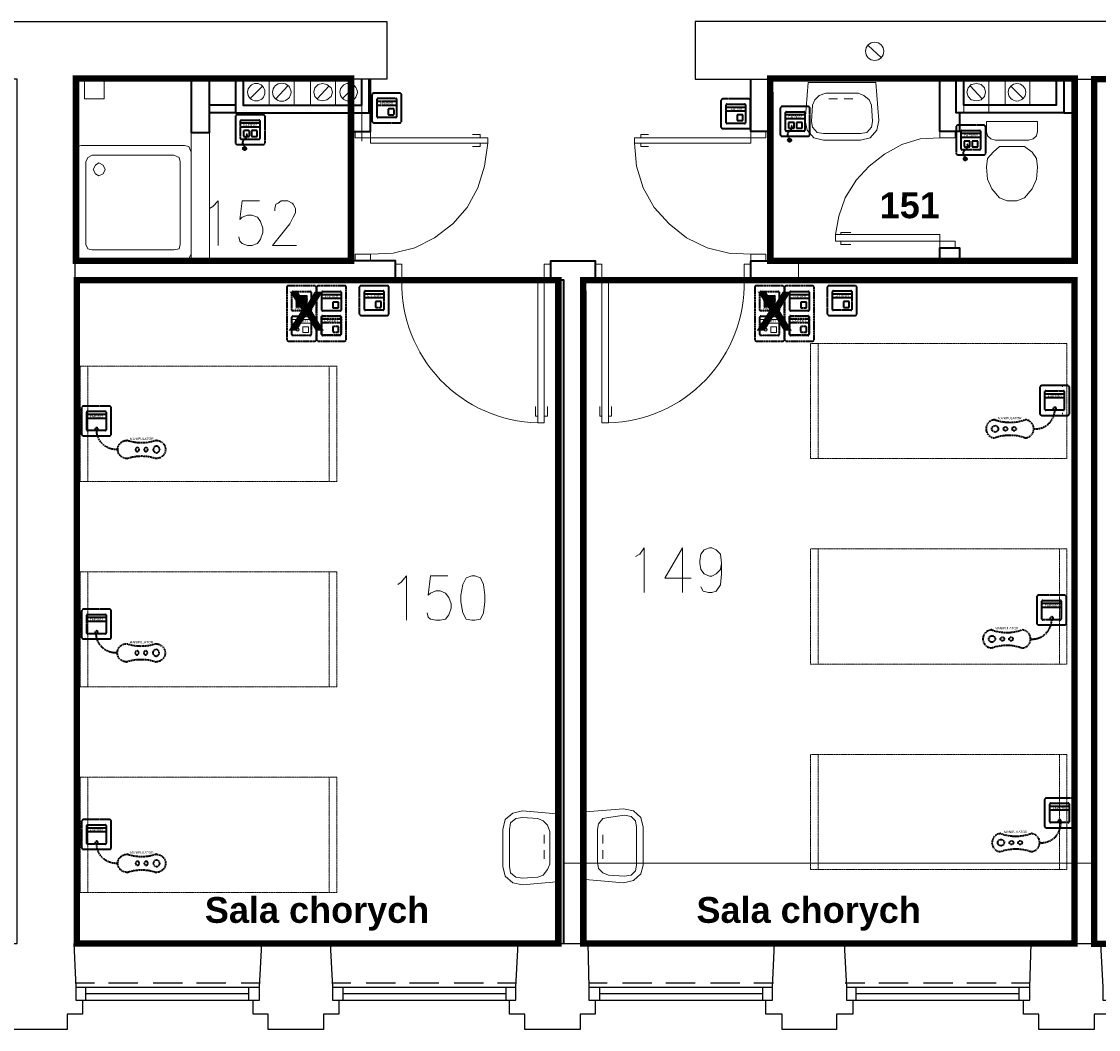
# Model space of a CAD drawing. Header units: millimetres. Extents: x 1 to 17496, y 1 to 30809.
# Tile 99 of 256: x 12089 to 12924, y 12210 to 12991. Entities that reach past the tile are written whole.
import ezdxf
from ezdxf.enums import TextEntityAlignment as Align

# ---------------------------------------------------------------- set-up
doc = ezdxf.new("R2010")
doc.units = ezdxf.units.MM
doc.linetypes.add('BORDER', pattern=[1.75, 0.5, -0.25, 0.5, -0.25, 0, -0.25])
doc.linetypes.add('CENTER', pattern=[2, 1.25, -0.25, 0.25, -0.25])
for name, color, linetype, lineweight in [('0_Przyz_do demontażu', 1, 'CENTER', 40), ('0_Przyz_FAP2001', 1, 'BORDER', 40), ('0_Przyz_FAP3002', 1, 'CENTER', 40), ('0_Przyz_FAP3010', 1, 'CENTER', 40), ('0_Przyz_FEH-1001', 1, 'CENTER', 40), ('0_Przyz_FIM1100', 1, 'BORDER', 40), ('0_Przyz_Manipulator', 1, 'BORDER', 40), ('0_Przyz_opisy pom', 255, 'CENTER', 40), ('0_Przyz_Ramka x4', 1, 'BORDER', 40), ('0_Przyz_Sala chorych', 5, 'BORDER', 40), ('0_Przyz_WC pacjenta', 30, 'CENTER', 40), ('0_Przyz_łóżko', 150, 'BORDER', 40), ('2DE_OBJ_ABB-SIGNAL', 7, 'Continuous', 18)]:
    doc.layers.add(name, color=color, linetype=linetype, lineweight=lineweight)
for name, color, linetype in [('2DE_TXTMARK', 41, 'Continuous'), ('2DE_TXTNUM', 11, 'Continuous'), ('Opisy', 255, 'Continuous'), ('PDF _Geometria', 7, 'Continuous')]:
    doc.layers.add(name, color=color, linetype=linetype)
doc.styles.add('arial', font='arialbd.ttf')
doc.styles.add('CP_ATTR', font='ARIAL.TTF')
doc.styles.add('CP_ELATT', font='ARIAL.TTF')

# ---------------------------------------------------------------- blocks, each defined once
blk = doc.blocks.new('2de_abb_sig_045_1psoxj')
blk.add_lwpolyline([(0, 20), (0, 0, 0.414214), (1.5, -1.5), (21.5, -1.5, 0.414214), (23, 0), (23, 20, 0.414214), (21.5, 21.5), (1.5, 21.5, 0.414214)], format="xyb", close=True)
at = {"flags": 128}
for points in [[(4, 3.1), (4, 16.9)], [(4.6, 17.5), (18.4, 17.5)], [(19, 16.9), (19, 3.1)], [(18.4, 2.5), (4.6, 2.5)]]:
    blk.add_lwpolyline(points, dxfattribs=at)
for centre, start, end in [((4.6, 16.9), 90, 180), ((18.4, 16.9), 0, 90), ((4.6, 3.1), 180, 270), ((18.4, 3.1), 270, 0)]:
    blk.add_arc(centre, 0.6, start, end)
at = {"linetype": 'Continuous', "style": 'CP_ATTR', "flags": 9}
for tag in ['NAME', 'ARTICLE', 'MARK2', 'OTHER1', 'PRODUCT-TYPE', 'ORDER-NO', 'PRODUCER', 'VOLTAGE', 'CURRENT', 'POWER', 'CHARACTER', 'IP', 'OTHER', 'LINK', 'WEIGHT', 'NUMBER', 'GROUP', 'FUNCTION', 'EL-STATUS']:
    blk.add_attdef(tag, text='', height=0.00005, dxfattribs=at).set_placement((0, 0), align=Align.MIDDLE_LEFT)
at = {"layer": '2DE_TXTMARK', "linetype": 'ByBlock', "style": 'CP_ATTR', "width": 0.8, "flags": 8}
blk.add_attdef('MARK1', text='', height=1.8, dxfattribs=at).set_placement((11.5, 27), align=Align.CENTER)
at = {"layer": '2DE_TXTNUM', "style": 'CP_ELATT', "width": 0.8}
blk.add_attdef('TAG', text='', height=2.5, dxfattribs=at).set_placement((11.5, 23), align=Align.CENTER)
blk = doc.blocks.new('2de_abb_sig_012_53oms7o')
at = {"layer": '0_Przyz_FAP3010', "color": 1}
for p, q in [((15, 5), (0, 5)), ((15, 2), (0, 2)), ((6.68, -7.5), (6.68, -5.79)), ((8.63, -7.5), (8.63, -5.79))]:
    blk.add_line(p, q, dxfattribs=at)
at = {"layer": '0_Przyz_FAP3010', "color": 1, "flags": 128}
for points in [[(0, -6.9), (0, 6.9)], [(0.6, 7.5), (14.4, 7.5)], [(15, 6.9), (15, -6.9)], [(14.4, -7.5), (0.6, -7.5)]]:
    blk.add_lwpolyline(points, dxfattribs=at)
at = {"layer": '0_Przyz_FAP3010', "color": 1}
for centre, radius, start, end in [((0.6, 6.9), 0.6, 90, 180), ((14.4, 6.9), 0.6, 0, 90), ((0.6, -6.9), 0.6, 180, 270), ((7.65, -6.54), 1.23, 37.66917, 142.33083), ((14.4, -6.9), 0.6, 270, 0)]:
    blk.add_arc(centre, radius, start, end, dxfattribs=at)
at = {"layer": '0_Przyz_FAP3010', "color": 1, "style": 'CP_ELATT', "width": 0.8}
blk.add_attdef('TAG', text='', height=2.5, dxfattribs=at).set_placement((7.5, 9), align=Align.CENTER)
at = {"layer": '0_Przyz_FAP3010', "color": 1, "linetype": 'ByBlock', "style": 'CP_ATTR', "width": 0.8, "flags": 8}
blk.add_attdef('MARK1', text='', height=1.8, dxfattribs=at).set_placement((7.5, 3.5), align=Align.MIDDLE_CENTER)
at = {"layer": '0_Przyz_FAP3010', "color": 1, "linetype": 'Continuous', "style": 'CP_ATTR', "flags": 9}
for tag in ['NAME', 'ARTICLE', 'MARK2', 'OTHER1', 'PRODUCT-TYPE', 'ORDER-NO', 'PRODUCER', 'VOLTAGE', 'CURRENT', 'POWER', 'CHARACTER', 'IP', 'OTHER', 'LINK', 'WEIGHT', 'NUMBER', 'GROUP', 'FUNCTION', 'EL-STATUS']:
    blk.add_attdef(tag, text='', height=0.00005, dxfattribs=at).set_placement((0, -6.9), align=Align.MIDDLE_LEFT)
blk = doc.blocks.new('2de_abb_sig_011_53jswgj')
blk.add_hatch(color=256).paths.add_polyline_path([(4.43, -14.56, 0.52796), (2.73, -13.39, 1.894083)])
for p, q in [((15, 5), (0, 5)), ((15, 2), (0, 2)), ((2.32, -1.2), (2.32, -4.8)), ((6.38, -0.75), (2.76, -0.75)), ((2.77, -5.25), (6.37, -5.25)), ((4.46, -6.18), (2.81, -7.85)), ((6.82, -4.8), (6.82, -1.2)), ((6.82, -4.35), (6.82, -4.35)), ((8.47, -1.2), (8.47, -4.8)), ((12.53, -0.75), (8.91, -0.75)), ((8.92, -5.25), (12.52, -5.25)), ((12.97, -4.8), (12.97, -1.2)), ((12.97, -4.35), (12.97, -4.35)), ((1.71, -10.8), (3.18, -14.56))]:
    blk.add_line(p, q)
at = {"flags": 128}
for points in [[(0, -6.9), (0, 6.9)], [(0.6, 7.5), (14.4, 7.5)], [(15, 6.9), (15, -6.9)], [(14.4, -7.5), (0.6, -7.5)]]:
    blk.add_lwpolyline(points, dxfattribs=at)
blk.add_circle((3.18, -14.56), 1.25)
for centre, radius, start, end in [((0.6, 6.9), 0.6, 90, 180), ((14.4, 6.9), 0.6, 0, 90), ((0.6, -6.9), 0.6, 180, 270), ((3.91, -9.94), 2.36, 117.73799, 201.32906), ((2.77, -1.2), 0.45, 88.75983, 180), ((2.77, -4.8), 0.45, 180, 270), ((2.77, -4.52), 2.36, 315.55137, 40.26904), ((6.37, -1.2), 0.45, 0, 91.24017), ((6.37, -4.8), 0.45, 270, 0), ((8.92, -1.2), 0.45, 88.75983, 180), ((8.92, -4.8), 0.45, 180, 270), ((12.52, -1.2), 0.45, 0, 91.24017), ((12.52, -4.8), 0.45, 270, 0), ((14.4, -6.9), 0.6, 270, 0)]:
    blk.add_arc(centre, radius, start, end)
at = {"linetype": 'Continuous', "style": 'CP_ATTR', "flags": 9}
for tag in ['NAME', 'ARTICLE', 'MARK2', 'OTHER1', 'PRODUCT-TYPE', 'ORDER-NO', 'PRODUCER', 'VOLTAGE', 'CURRENT', 'POWER', 'CHARACTER', 'IP', 'OTHER', 'LINK', 'WEIGHT', 'NUMBER', 'GROUP', 'FUNCTION', 'EL-STATUS']:
    blk.add_attdef(tag, text='', height=0.00005, dxfattribs=at).set_placement((0, -6.9), align=Align.MIDDLE_LEFT)
at = {"layer": '2DE_TXTMARK', "linetype": 'ByBlock', "style": 'CP_ATTR', "width": 0.8, "flags": 8}
blk.add_attdef('MARK1', text='', height=1.8, dxfattribs=at).set_placement((7.5, 3.5), align=Align.MIDDLE_CENTER)
at = {"layer": '2DE_TXTNUM', "style": 'CP_ELATT', "width": 0.8}
blk.add_attdef('TAG', text='', height=2.5, dxfattribs=at).set_placement((7.5, 9), align=Align.CENTER)
blk = doc.blocks.new('2de_abb_sig_001_fzxmh7f')
for p, q in [((15, 5), (0, 5)), ((15, 2), (0, 2)), ((8.57, -1.2), (8.57, -4.8)), ((12.63, -0.75), (9.01, -0.75)), ((9.02, -5.25), (12.62, -5.25)), ((13.07, -4.8), (13.07, -1.2)), ((13.07, -4.35), (13.07, -4.35))]:
    blk.add_line(p, q)
at = {"flags": 128}
for points in [[(0, -6.9), (0, 6.9)], [(0.6, 7.5), (14.4, 7.5)], [(15, 6.9), (15, -6.9)], [(14.4, -7.5), (0.6, -7.5)]]:
    blk.add_lwpolyline(points, dxfattribs=at)
for centre, radius, start, end in [((0.6, 6.9), 0.6, 90, 180), ((14.4, 6.9), 0.6, 0, 90), ((0.6, -6.9), 0.6, 180, 270), ((9.02, -1.2), 0.45, 88.75983, 180), ((9.02, -4.8), 0.45, 180, 270), ((12.62, -1.2), 0.45, 0, 91.24017), ((12.62, -4.8), 0.45, 270, 0), ((14.4, -6.9), 0.6, 270, 0)]:
    blk.add_arc(centre, radius, start, end)
at = {"linetype": 'Continuous', "style": 'CP_ATTR', "flags": 9}
for tag in ['NAME', 'ARTICLE', 'MARK2', 'OTHER1', 'PRODUCT-TYPE', 'ORDER-NO', 'PRODUCER', 'VOLTAGE', 'CURRENT', 'POWER', 'CHARACTER', 'IP', 'OTHER', 'LINK', 'WEIGHT', 'NUMBER', 'GROUP', 'FUNCTION', 'EL-STATUS']:
    blk.add_attdef(tag, text='', height=0.00005, dxfattribs=at).set_placement((0, -6.9), align=Align.MIDDLE_LEFT)
at = {"layer": '2DE_TXTMARK', "linetype": 'ByBlock', "style": 'CP_ATTR', "width": 0.8, "flags": 8}
blk.add_attdef('MARK1', text='', height=1.8, dxfattribs=at).set_placement((7.5, 3.5), align=Align.MIDDLE_CENTER)
at = {"layer": '2DE_TXTNUM', "style": 'CP_ELATT', "width": 0.8}
blk.add_attdef('TAG', text='', height=2.5, dxfattribs=at).set_placement((7.5, 9), align=Align.CENTER)
blk = doc.blocks.new('2de_abb_sig_n52_f0txfx9')
for centre, radius in [((-46.34, -15.39), 2.5), ((-38.25, -15.39), 1.5), ((-31.53, -15.39), 1.5)]:
    blk.add_circle(centre, radius)
for centre, radius, start, end in [((-15.05, -0.39), 15.06, 265.11181, 1.48602), ((-46.34, -15.39), 7, 90, 270), ((-34.83, 24.3), 34.66, 250.62217, 289.37783), ((-23.33, -15.39), 7, 270, 90), ((-34.83, -55.09), 34.66, 70.62217, 109.37783)]:
    blk.add_arc(centre, radius, start, end)
at = {"linetype": 'Continuous', "style": 'CP_ATTR', "flags": 9}
for tag in ['ARTICLE', 'NAME', 'EL-STATUS', 'FUNCTION', 'GROUP', 'NUMBER', 'WEIGHT', 'LINK', 'OTHER', 'IP', 'CHARACTER', 'POWER', 'CURRENT', 'VOLTAGE', 'PRODUCER', 'ORDER-NO', 'PRODUCT-TYPE', 'OTHER1', 'MARK2']:
    blk.add_attdef(tag, text='', height=0.00005, dxfattribs=at).set_placement((-46.34, -22.39), align=Align.MIDDLE_LEFT)
at = {"layer": '2DE_TXTMARK', "linetype": 'ByBlock', "style": 'CP_ATTR', "width": 0.8, "flags": 8}
blk.add_attdef('MARK1', text='', height=1.8, dxfattribs=at).set_placement((-34.94, -7.09), align=Align.MIDDLE_CENTER)
at = {"layer": '2DE_TXTNUM', "style": 'CP_ELATT', "width": 0.8}
blk.add_attdef('TAG', text='', height=2.5, dxfattribs=at).set_placement((-34.94, -4.09), align=Align.CENTER)
blk = doc.blocks.new('2de_abb_sig_046_18mvjo')
blk.add_lwpolyline([(0, 40), (0, 0, 0.414214), (1.5, -1.5), (21.5, -1.5, 0.414214), (23, 0), (23, 40, 0.414214), (21.5, 41.5), (1.5, 41.5, 0.414214)], format="xyb", close=True)
at = {"flags": 128}
for points in [[(4, 22.6), (4, 36.4)], [(4.6, 37), (18.4, 37)], [(19, 36.4), (19, 22.6)], [(4, 3.6), (4, 17.4)], [(18.4, 22), (4.6, 22)], [(4.6, 18), (18.4, 18)], [(19, 17.4), (19, 3.6)], [(18.4, 3), (4.6, 3)]]:
    blk.add_lwpolyline(points, dxfattribs=at)
for centre, start, end in [((4.6, 36.4), 90, 180), ((18.4, 36.4), 0, 90), ((4.6, 22.6), 180, 270), ((4.6, 17.4), 90, 180), ((18.4, 22.6), 270, 0), ((18.4, 17.4), 0, 90), ((4.6, 3.6), 180, 270), ((18.4, 3.6), 270, 0)]:
    blk.add_arc(centre, 0.6, start, end)
at = {"linetype": 'Continuous', "style": 'CP_ATTR', "flags": 9}
for tag in ['NAME', 'ARTICLE', 'MARK2', 'OTHER1', 'PRODUCT-TYPE', 'ORDER-NO', 'PRODUCER', 'VOLTAGE', 'CURRENT', 'POWER', 'CHARACTER', 'IP', 'OTHER', 'LINK', 'WEIGHT', 'NUMBER', 'GROUP', 'FUNCTION', 'EL-STATUS']:
    blk.add_attdef(tag, text='', height=0.00005, dxfattribs=at).set_placement((0, 0), align=Align.MIDDLE_LEFT)
at = {"layer": '2DE_TXTMARK', "linetype": 'ByBlock', "style": 'CP_ATTR', "width": 0.8, "flags": 8}
blk.add_attdef('MARK1', text='', height=1.8, dxfattribs=at).set_placement((11.5, 47), align=Align.CENTER)
at = {"layer": '2DE_TXTNUM', "style": 'CP_ELATT', "width": 0.8}
blk.add_attdef('TAG', text='', height=2.5, dxfattribs=at).set_placement((11.5, 43), align=Align.CENTER)
blk = doc.blocks.new('2de_abb_sig_006_fzxhx6d')
at = {"flags": 128}
for points in [[(0, -6.9), (0, 6.9)], [(0.6, 7.5), (14.4, 7.5)], [(15, 6.9), (15, -6.9)], [(14.4, -7.5), (0.6, -7.5)]]:
    blk.add_lwpolyline(points, dxfattribs=at)
for points in [[(3.45, 4.27), (11.55, 4.27)], [(11.55, 3.82), (3.45, 3.82)], [(3.45, 3.37), (11.55, 3.37)], [(11.55, 2.92), (3.45, 2.92)], [(3.45, 2.47), (11.55, 2.47)], [(11.55, 2.02), (3.45, 2.02)], [(3.45, 1.57), (11.55, 1.57)], [(11.55, 1.12), (3.45, 1.12)], [(3.45, 0.67), (11.55, 0.67)], [(11.55, 0.22), (3.45, 0.22)], [(3.45, -0.22), (11.55, -0.22)], [(11.55, -0.67), (3.45, -0.67)], [(3.45, -1.12), (11.55, -1.12)], [(11.55, -1.57), (3.45, -1.57)], [(3.45, -2.02), (11.55, -2.02)], [(11.55, -2.47), (3.45, -2.47)], [(3.45, -2.92), (11.55, -2.92)], [(11.55, -3.37), (3.45, -3.37)], [(3.45, -3.82), (11.55, -3.82)], [(11.55, -4.27), (3.45, -4.27)]]:
    blk.add_lwpolyline(points)
for centre, radius, start, end in [((0.6, 6.9), 0.6, 90, 180), ((3.45, 4.05), 0.225, 90, 270), ((3.45, 3.15), 0.225, 90, 270), ((3.45, 2.25), 0.225, 90, 270), ((3.45, 1.35), 0.225, 90, 270), ((3.45, 0.45), 0.225, 90, 270), ((11.55, 4.05), 0.225, 270, 90), ((11.55, 3.15), 0.225, 270, 90), ((11.55, 2.25), 0.225, 270, 90), ((11.55, 1.35), 0.225, 270, 90), ((11.55, 0.45), 0.225, 270, 90), ((14.4, 6.9), 0.6, 0, 90), ((0.6, -6.9), 0.6, 180, 270), ((3.45, -0.45), 0.225, 90, 270), ((3.45, -1.35), 0.225, 90, 270), ((3.45, -2.25), 0.225, 90, 270), ((3.45, -3.15), 0.225, 90, 270), ((3.45, -4.05), 0.225, 90, 270), ((11.55, -0.45), 0.225, 270, 90), ((11.55, -1.35), 0.225, 270, 90), ((11.55, -2.25), 0.225, 270, 90), ((11.55, -3.15), 0.225, 270, 90), ((11.55, -4.05), 0.225, 270, 90), ((14.4, -6.9), 0.6, 270, 0)]:
    blk.add_arc(centre, radius, start, end)
at = {"linetype": 'Continuous', "style": 'CP_ATTR', "flags": 9}
for tag in ['NAME', 'ARTICLE', 'MARK2', 'OTHER1', 'PRODUCT-TYPE', 'ORDER-NO', 'PRODUCER', 'VOLTAGE', 'CURRENT', 'POWER', 'CHARACTER', 'IP', 'OTHER', 'LINK', 'WEIGHT', 'NUMBER', 'GROUP', 'FUNCTION', 'EL-STATUS']:
    blk.add_attdef(tag, text='', height=0.00005, dxfattribs=at).set_placement((0, -6.9), align=Align.MIDDLE_LEFT)
at = {"layer": '2DE_TXTMARK', "linetype": 'ByBlock', "style": 'CP_ATTR', "width": 0.8, "flags": 8}
blk.add_attdef('MARK1', text='', height=1.8, dxfattribs=at).set_placement((7.5, -5.89), align=Align.MIDDLE_CENTER)
at = {"layer": '2DE_TXTNUM', "style": 'CP_ELATT', "width": 0.8}
blk.add_attdef('TAG', text='', height=2.5, dxfattribs=at).set_placement((7.5, 9), align=Align.CENTER)
blk = doc.blocks.new('2de_abb_sig_013_53790e7')
for p, q in [((15, 5), (0, 5)), ((15, 2), (0, 2)), ((8.47, -1.2), (8.47, -4.8)), ((12.53, -0.75), (8.91, -0.75)), ((8.92, -5.25), (12.52, -5.25)), ((12.97, -4.8), (12.97, -1.2)), ((12.97, -4.35), (12.97, -4.35))]:
    blk.add_line(p, q)
at = {"flags": 128}
for points in [[(0, -6.9), (0, 6.9)], [(0.6, 7.5), (14.4, 7.5)], [(15, 6.9), (15, -6.9)], [(14.4, -7.5), (0.6, -7.5)]]:
    blk.add_lwpolyline(points, dxfattribs=at)
at = {"ltscale": 0.2}
for centre, radius in [((4.57, -2.98), 1.25), ((4.57, -3), 0.95)]:
    blk.add_circle(centre, radius, dxfattribs=at)
for centre, radius, start, end in [((0.6, 6.9), 0.6, 90, 180), ((14.4, 6.9), 0.6, 0, 90), ((0.6, -6.9), 0.6, 180, 270), ((8.92, -1.2), 0.45, 88.75983, 180), ((8.92, -4.8), 0.45, 180, 270), ((12.52, -1.2), 0.45, 0, 91.24017), ((12.52, -4.8), 0.45, 270, 0), ((14.4, -6.9), 0.6, 270, 0)]:
    blk.add_arc(centre, radius, start, end)
at = {"linetype": 'Continuous', "style": 'CP_ATTR', "flags": 9}
for tag in ['NAME', 'ARTICLE', 'MARK2', 'OTHER1', 'PRODUCT-TYPE', 'ORDER-NO', 'PRODUCER', 'VOLTAGE', 'CURRENT', 'POWER', 'CHARACTER', 'IP', 'OTHER', 'LINK', 'WEIGHT', 'NUMBER', 'GROUP', 'FUNCTION', 'EL-STATUS']:
    blk.add_attdef(tag, text='', height=0.00005, dxfattribs=at).set_placement((0, -6.9), align=Align.MIDDLE_LEFT)
at = {"layer": '2DE_TXTMARK', "linetype": 'ByBlock', "style": 'CP_ATTR', "width": 0.8, "flags": 8}
blk.add_attdef('MARK1', text='', height=1.8, dxfattribs=at).set_placement((7.5, 3.5), align=Align.MIDDLE_CENTER)
at = {"layer": '2DE_TXTNUM', "style": 'CP_ELATT', "width": 0.8}
blk.add_attdef('TAG', text='', height=2.5, dxfattribs=at).set_placement((7.5, 9), align=Align.CENTER)
blk = doc.blocks.new('2de_abb_sig_010_fzx1zps')
for p, q in [((15, 5), (0, 5)), ((15, 2), (0, 2)), ((8.57, -1.2), (8.57, -4.8)), ((12.63, -0.75), (9.01, -0.75)), ((9.02, -5.25), (12.62, -5.25)), ((13.07, -4.8), (13.07, -1.2)), ((13.07, -4.35), (13.07, -4.35))]:
    blk.add_line(p, q)
at = {"flags": 128}
for points in [[(0, -6.9), (0, 6.9)], [(0.6, 7.5), (14.4, 7.5)], [(15, 6.9), (15, -6.9)], [(14.4, -7.5), (0.6, -7.5)]]:
    blk.add_lwpolyline(points, dxfattribs=at)
for centre, radius, start, end in [((0.6, 6.9), 0.6, 90, 180), ((14.4, 6.9), 0.6, 0, 90), ((0.6, -6.9), 0.6, 180, 270), ((9.02, -1.2), 0.45, 88.75983, 180), ((9.02, -4.8), 0.45, 180, 270), ((12.62, -1.2), 0.45, 0, 91.24017), ((12.62, -4.8), 0.45, 270, 0), ((14.4, -6.9), 0.6, 270, 0)]:
    blk.add_arc(centre, radius, start, end)
at = {"linetype": 'Continuous', "style": 'CP_ATTR', "flags": 9}
for tag in ['NAME', 'ARTICLE', 'MARK2', 'OTHER1', 'PRODUCT-TYPE', 'ORDER-NO', 'PRODUCER', 'VOLTAGE', 'CURRENT', 'POWER', 'CHARACTER', 'IP', 'OTHER', 'LINK', 'WEIGHT', 'NUMBER', 'GROUP', 'FUNCTION', 'EL-STATUS']:
    blk.add_attdef(tag, text='', height=0.00005, dxfattribs=at).set_placement((0, -6.9), align=Align.MIDDLE_LEFT)
at = {"layer": '2DE_TXTMARK', "linetype": 'ByBlock', "style": 'CP_ATTR', "width": 0.8, "flags": 8}
blk.add_attdef('MARK1', text='', height=1.8, dxfattribs=at).set_placement((7.5, 3.5), align=Align.MIDDLE_CENTER)
at = {"layer": '2DE_TXTNUM', "style": 'CP_ELATT', "width": 0.8}
blk.add_attdef('TAG', text='', height=2.5, dxfattribs=at).set_placement((7.5, 9), align=Align.CENTER)

msp = doc.modelspace()

# ---------------------------------------------------------------- linework, layer by layer
at = {"layer": '0_Przyz_Sala chorych', "ltscale": 500, "const_width": 5}
for points in [[(12920.83, 12946.32), (13073, 12946.32), (13073, 12720.91), (13287.13, 12720.91), (13287.13, 12712.82), (13287.13, 12276.45), (12920.81, 12276.45)], [(12132.25, 12790.5), (12505.42, 12790.5), (12505.42, 12276.75), (12132.3, 12276.75)], [(12524.79, 12790.5), (12905.43, 12790.5), (12905.43, 12276.75), (12524.85, 12276.75)]]:
    msp.add_lwpolyline(points, close=True, dxfattribs=at)
at = {"layer": '0_Przyz_WC pacjenta', "ltscale": 500, "const_width": 5}
for points in [[(12131.59, 12946.72), (12344.77, 12946.72), (12344.77, 12805.51), (12131.64, 12805.51)], [(12669.72, 12946.72), (12905.68, 12946.72), (12905.68, 12805.51), (12669.78, 12805.51)]]:
    msp.add_lwpolyline(points, close=True, dxfattribs=at)
at = {"layer": '0_Przyz_łóżko', "lineweight": 18}
for points in [[(12899.66, 12652.3), (12899.66, 12741.58), (12700.89, 12741.58), (12700.89, 12652.3)], [(12333.69, 12634.61), (12333.69, 12723.89), (12134.92, 12723.89), (12134.92, 12634.61)], [(12899.66, 12493.12), (12899.66, 12582.4), (12700.89, 12582.4), (12700.89, 12493.12)], [(12333.69, 12475.43), (12333.69, 12564.71), (12134.92, 12564.71), (12134.92, 12475.43)], [(12899.66, 12333.94), (12899.66, 12423.22), (12700.89, 12423.22), (12700.89, 12333.94)], [(12333.69, 12316.25), (12333.69, 12405.53), (12134.92, 12405.53), (12134.92, 12316.25)]]:
    msp.add_lwpolyline(points, close=True, dxfattribs=at)
for points in [[(12706.79, 12741.58), (12706.79, 12652.3)], [(12140.82, 12634.61), (12140.82, 12723.89)], [(12327.79, 12634.61), (12327.79, 12723.89)], [(12706.79, 12582.4), (12706.79, 12493.12)], [(12893.76, 12582.4), (12893.76, 12493.12)], [(12140.82, 12475.43), (12140.82, 12564.71)], [(12327.79, 12475.43), (12327.79, 12564.71)], [(12706.79, 12423.22), (12706.79, 12333.94)], [(12893.76, 12423.22), (12893.76, 12333.94)], [(12140.82, 12316.25), (12140.82, 12405.53)], [(12327.79, 12316.25), (12327.79, 12405.53)]]:
    msp.add_lwpolyline(points, dxfattribs=at)
at = {"layer": 'Opisy', "lineweight": 18}
for points in [[(12565.37, 12576.49), (12568.74, 12578.17), (12572.11, 12583.23), (12572.11, 12548.7)], [(12601.59, 12548.7), (12601.59, 12583.23), (12588.11, 12559.65), (12608.33, 12559.65)], [(12631.91, 12571.44), (12631.07, 12566.38), (12627.7, 12563.01), (12624.33, 12561.33), (12622.65, 12561.33), (12618.43, 12563.01), (12615.91, 12566.38), (12615.07, 12571.44), (12615.07, 12573.12), (12615.91, 12578.17), (12618.43, 12581.54), (12622.65, 12583.23), (12624.33, 12583.23), (12627.7, 12581.54), (12631.07, 12578.17), (12631.91, 12571.44), (12631.91, 12563.01), (12631.07, 12554.59), (12627.7, 12549.54), (12624.33, 12548.7), (12621.8, 12548.7), (12617.59, 12549.54), (12615.91, 12552.91)], [(12381.02, 12554.87), (12383.55, 12556.56), (12387.76, 12561.61), (12387.76, 12527.08)], [(12419.76, 12561.61), (12406.29, 12561.61), (12404.6, 12546.45), (12406.29, 12548.13), (12410.5, 12549.82), (12413.87, 12549.82), (12418.08, 12548.13), (12420.61, 12544.77), (12422.29, 12539.71), (12422.29, 12536.34), (12420.61, 12531.29), (12418.08, 12527.92), (12413.87, 12527.08), (12410.5, 12527.08), (12406.29, 12527.92), (12404.6, 12529.61), (12403.76, 12532.97)]]:
    msp.add_lwpolyline(points, dxfattribs=at)
msp.add_lwpolyline([(12438.29, 12561.61), (12434.08, 12559.93), (12431.55, 12554.87), (12429.87, 12546.45), (12429.87, 12541.4), (12431.55, 12532.97), (12434.08, 12527.92), (12438.29, 12527.08), (12440.82, 12527.08), (12445.03, 12527.92), (12447.56, 12532.97), (12448.4, 12541.4), (12448.4, 12546.45), (12447.56, 12554.87), (12445.03, 12559.93), (12440.82, 12561.61)], close=True, dxfattribs=at)
at = {"layer": 'PDF _Geometria', "lineweight": 25}
for points in [[(12275.57, 12276.67), (12129.87, 12276.67), (12131.55, 12242.98), (12131.55, 12232.87), (12136.6, 12232.87), (12136.6, 12221.92), (12124.81, 12221.92), (12124.81, 12210.13), (12102.92, 12210.13), (12081.86, 12210.13), (12081.86, 12221.92), (12070.07, 12221.92), (12070.07, 12232.87), (12075.12, 12232.87), (12075.12, 12242.98), (12075.96, 12276.67), (12086.07, 12276.67), (12086.07, 12946.24), (11883.94, 12946.24), (11821.61, 12946.24), (11821.61, 12990.87), (11987.53, 12990.87)], [(11991.74, 12990.87), (11987.53, 12990.87), (12372.43, 12990.87), (12372.43, 12946.24), (12130.71, 12946.24), (12130.71, 12276.67)], [(12328.63, 12276.67), (12330.32, 12242.98), (12330.32, 12232.87), (12335.37, 12232.87), (12335.37, 12221.92), (12323.58, 12221.92), (12323.58, 12210.13), (12302.52, 12210.13), (12280.63, 12210.13), (12280.63, 12221.92), (12268.83, 12221.92), (12268.83, 12232.87), (12273.89, 12232.87), (12273.89, 12242.98), (12275.57, 12276.67), (12328.63, 12276.67), (12474.34, 12276.67)], [(12528.24, 12276.67), (12529.08, 12242.98), (12529.08, 12232.87), (12534.13, 12232.87), (12534.13, 12221.92), (12522.34, 12221.92), (12522.34, 12210.13), (12501.29, 12210.13), (12479.39, 12210.13), (12479.39, 12221.92), (12467.6, 12221.92), (12467.6, 12232.87), (12472.65, 12232.87), (12472.65, 12242.98), (12474.34, 12276.67), (12528.24, 12276.67), (12673.1, 12276.67)], [(12727, 12276.67), (12728.69, 12242.98), (12728.69, 12232.87), (12733.74, 12232.87), (12733.74, 12221.92), (12721.11, 12221.92), (12721.11, 12210.13), (12700.05, 12210.13), (12679, 12210.13), (12679, 12221.92), (12666.36, 12221.92), (12666.36, 12232.87), (12671.42, 12232.87), (12671.42, 12242.98), (12673.1, 12276.67), (12727, 12276.67), (12871.87, 12276.67)], [(12925.77, 12276.67), (12927.45, 12242.98), (12927.45, 12232.87), (12932.51, 12232.87), (12932.51, 12221.92), (12920.72, 12221.92), (12920.72, 12210.13), (12898.82, 12210.13), (12877.76, 12210.13), (12877.76, 12221.92), (12865.97, 12221.92), (12865.97, 12232.87), (12871.02, 12232.87), (12871.02, 12242.98), (12871.87, 12276.67), (12925.77, 12276.67), (13071.47, 12276.67)], [(12131.55, 12246.35), (12145.87, 12246.35)], [(12156.82, 12246.35), (12179.56, 12246.35)], [(12191.35, 12246.35), (12214.09, 12246.35)], [(12225.04, 12246.35), (12247.78, 12246.35)], [(12259.57, 12246.35), (12273.89, 12246.35)], [(12330.32, 12246.35), (12344.63, 12246.35)], [(12356.43, 12246.35), (12379.17, 12246.35)], [(12390.11, 12246.35), (12412.85, 12246.35)], [(12424.65, 12246.35), (12447.39, 12246.35)], [(12458.33, 12246.35), (12472.65, 12246.35)], [(12529.08, 12246.35), (12543.4, 12246.35)], [(12555.19, 12246.35), (12577.93, 12246.35)], [(12588.88, 12246.35), (12611.62, 12246.35)], [(12623.41, 12246.35), (12646.15, 12246.35)], [(12657.1, 12246.35), (12672.26, 12246.35)], [(12727.85, 12246.35), (12743.01, 12246.35)], [(12753.96, 12246.35), (12776.7, 12246.35)], [(12788.49, 12246.35), (12811.23, 12246.35)], [(12822.18, 12246.35), (12844.92, 12246.35)], [(12856.71, 12246.35), (12871.02, 12246.35)], [(12131.55, 12242.98), (12273.89, 12242.98)], [(12139.13, 12232.87), (12139.13, 12242.98)], [(12139.13, 12237.93), (12265.47, 12237.93)], [(12265.47, 12232.87), (12265.47, 12242.98)], [(12330.32, 12242.98), (12472.65, 12242.98)], [(12338.74, 12232.87), (12338.74, 12242.98)], [(12338.74, 12237.93), (12465.07, 12237.93)], [(12465.07, 12232.87), (12465.07, 12242.98)], [(12529.08, 12242.98), (12671.42, 12242.98)], [(12537.5, 12232.87), (12537.5, 12242.98)], [(12537.5, 12237.93), (12663.84, 12237.93)], [(12663.84, 12232.87), (12663.84, 12242.98)], [(12728.69, 12242.98), (12871.02, 12242.98)], [(12736.27, 12232.87), (12736.27, 12242.98)], [(12736.27, 12237.93), (12862.6, 12237.93)], [(12862.6, 12232.87), (12862.6, 12242.98)], [(12131.55, 12232.87), (12273.89, 12232.87)], [(12330.32, 12232.87), (12472.65, 12232.87)], [(12529.08, 12232.87), (12671.42, 12232.87)], [(12728.69, 12232.87), (12871.02, 12232.87)]]:
    msp.add_lwpolyline(points, dxfattribs=at)
msp.add_lwpolyline([(12611.62, 12990.87), (12611.62, 12946.24), (12952.72, 12946.24), (12952.72, 12990.87)], close=True, dxfattribs=at)
at = {"layer": 'PDF _Geometria', "lineweight": 18}
for points in [[(12755.64, 12963.08), (12745.53, 12972.35)], [(12700.89, 12946.24), (12683.21, 12946.24)], [(12266.31, 12931.08), (12276.41, 12941.18)], [(12286.52, 12931.08), (12295.79, 12941.18)], [(12318.53, 12931.08), (12327.79, 12941.18)], [(12337.9, 12931.08), (12348, 12941.18)], [(12833.97, 12931.08), (12824.7, 12941.18)], [(12865.97, 12931.08), (12855.86, 12941.18)], [(12715.21, 12931.08), (12721.95, 12931.08)], [(12733.74, 12931.08), (12727, 12931.08)], [(12353.06, 12926.02), (12353.06, 12898.23)], [(12819.65, 12926.02), (12819.65, 12920.13)], [(12839.02, 12926.02), (12839.02, 12920.13)], [(12220.83, 12904.97), (12220.83, 12805.58)], [(12235.15, 12904.97), (12235.15, 12805.58)], [(12359.79, 12810.64), (12377.48, 12811.48), (12394.33, 12815.69), (12409.49, 12823.27), (12423.8, 12834.22), (12434.75, 12846.85), (12443.17, 12862.01), (12448.23, 12878.86), (12450.75, 12896.55)], [(12444.86, 12900.76), (12444.86, 12903.28), (12438.96, 12903.28)], [(12444.86, 12896.55), (12444.86, 12894.02), (12438.96, 12894.02)], [(12654.57, 12810.64), (12637.73, 12811.48), (12620.88, 12815.69), (12604.88, 12823.27), (12591.41, 12834.22), (12579.61, 12846.85), (12571.19, 12862.01), (12566.14, 12878.86), (12564.45, 12896.55)], [(12569.51, 12900.76), (12569.51, 12903.28), (12575.4, 12903.28)], [(12569.51, 12896.55), (12569.51, 12894.02), (12575.4, 12894.02)], [(12801.12, 12900.76), (12785.96, 12899.91), (12771.64, 12895.7), (12758.17, 12888.12), (12746.38, 12878.86), (12736.27, 12867.91), (12727.85, 12854.43), (12722.79, 12840.12), (12720.27, 12825.8)], [(12235.15, 12846.01), (12237.67, 12847.7), (12241.88, 12851.91), (12241.88, 12817.38)], [(12273.89, 12851.91), (12260.41, 12851.91), (12258.73, 12837.59), (12260.41, 12839.27), (12264.62, 12840.96), (12267.99, 12840.96), (12272.2, 12839.27), (12274.73, 12835.9), (12276.41, 12830.85), (12276.41, 12827.48), (12274.73, 12822.43), (12272.2, 12819.06), (12267.99, 12817.38), (12264.62, 12817.38), (12260.41, 12819.06), (12258.73, 12820.74), (12257.89, 12824.11)], [(12285.68, 12844.33), (12285.68, 12846.01), (12286.52, 12849.38), (12288.21, 12850.22), (12290.73, 12851.91), (12295.79, 12851.91), (12299.15, 12850.22), (12300, 12849.38), (12301.68, 12846.01), (12301.68, 12842.64), (12300, 12839.27), (12297.47, 12834.22), (12283.99, 12817.38), (12302.52, 12817.38)], [(12724.48, 12825.8), (12724.48, 12827.48), (12732.06, 12827.48)], [(12724.48, 12820.74), (12724.48, 12818.22), (12732.06, 12818.22)], [(12691.63, 12790.42), (12691.63, 12805.58), (12691.63, 12790.42)], [(12899.66, 12728.1), (12899.66, 12728.94)], [(12896.13, 12707.89), (12896.13, 12708.73)], [(12489.5, 12685.15), (12487.81, 12685.15), (12487.81, 12692.73)], [(12494.55, 12685.15), (12497.08, 12685.15), (12497.08, 12692.73)], [(12539.19, 12685.15), (12537.5, 12685.15), (12537.5, 12692.73)], [(12544.24, 12685.15), (12546.77, 12685.15), (12546.77, 12692.73)], [(12896.13, 12686.83), (12896.13, 12687.67)], [(12509.71, 12657.35), (12509.71, 12675.04)], [(12524.87, 12675.04), (12524.87, 12657.35)], [(12905.56, 12587.45), (12905.56, 12605.98)], [(12920.72, 12605.98), (12920.72, 12587.45)], [(12494.55, 12360.89), (12494.55, 12354.15)], [(12540.03, 12360.89), (12540.03, 12354.15)], [(12494.55, 12342.36), (12494.55, 12349.1)], [(12540.03, 12342.36), (12540.03, 12349.1)], [(12509.71, 12338.99), (12524.87, 12338.99), (12509.71, 12338.99)], [(12536.66, 12338.99), (12530.77, 12338.99), (12518.13, 12338.99), (12530.77, 12338.99), (12899.66, 12338.99), (12911.45, 12338.99), (12899.66, 12338.99), (12893.76, 12338.99)], [(12905.56, 12338.99), (12920.72, 12338.99), (12905.56, 12338.99)], [(12683.21, 12276.67), (12700.89, 12276.67)]]:
    msp.add_lwpolyline(points, dxfattribs=at)
for points in [[(12153.45, 12931.08), (12153.45, 12946.24), (12138.29, 12946.24), (12138.29, 12931.08)], [(12281.47, 12926.02), (12281.47, 12946.24), (12261.25, 12946.24), (12261.25, 12926.02)], [(12300.84, 12926.02), (12300.84, 12946.24), (12281.47, 12946.24), (12281.47, 12926.02)], [(12332.84, 12926.02), (12332.84, 12946.24), (12313.47, 12946.24), (12313.47, 12926.02)], [(12353.06, 12926.02), (12353.06, 12946.24), (12332.84, 12946.24), (12332.84, 12926.02)], [(12839.02, 12926.02), (12839.02, 12946.24), (12819.65, 12946.24), (12819.65, 12926.02)], [(12871.02, 12926.02), (12871.02, 12946.24), (12851.65, 12946.24), (12851.65, 12926.02)], [(12891.24, 12926.02), (12891.24, 12946.24), (12871.02, 12946.24), (12871.02, 12926.02)], [(12330.32, 12936.13), (12329.47, 12939.5), (12326.11, 12942.03), (12322.74, 12942.87), (12319.37, 12942.03), (12316.84, 12939.5), (12316, 12936.13), (12316.84, 12932.76), (12319.37, 12930.23), (12322.74, 12929.39), (12326.11, 12930.23), (12329.47, 12932.76)], [(12751.43, 12943.71), (12753.96, 12914.23), (12752.27, 12906.65), (12747.22, 12900.76), (12739.64, 12899.07), (12711, 12899.07), (12703.42, 12900.76), (12698.37, 12906.65), (12696.68, 12914.23), (12699.21, 12943.71)], [(12829.76, 12942.87), (12825.54, 12942.03), (12823.02, 12939.5), (12822.18, 12936.13), (12823.02, 12932.76), (12825.54, 12930.23), (12829.76, 12929.39), (12833.12, 12930.23), (12835.65, 12932.76), (12836.49, 12936.13), (12835.65, 12939.5), (12833.12, 12942.03)], [(12737.95, 12935.29), (12712.69, 12935.29), (12707.63, 12933.6), (12704.26, 12930.23), (12702.58, 12926.02), (12701.74, 12913.39), (12702.58, 12909.18), (12705.95, 12904.97), (12711, 12904.13), (12739.64, 12904.13), (12744.69, 12904.97), (12748.06, 12909.18), (12748.9, 12913.39), (12748.06, 12926.02), (12746.38, 12930.23), (12742.16, 12933.6)], [(12876.92, 12905.81), (12876.92, 12913.39), (12837.34, 12913.39), (12837.34, 12905.81), (12838.18, 12902.44), (12840.7, 12899.91), (12844.07, 12899.07), (12870.18, 12899.07), (12873.55, 12899.91), (12876.08, 12902.44)], [(12450.75, 12896.55), (12359.79, 12896.55), (12359.79, 12905.81), (12348, 12905.81), (12348, 12900.76), (12450.75, 12900.76)], [(12564.45, 12896.55), (12654.57, 12896.55), (12654.57, 12905.81), (12666.36, 12905.81), (12666.36, 12900.76), (12564.45, 12900.76)], [(12812.91, 12900.76), (12812.91, 12905.81), (12801.12, 12905.81), (12801.12, 12900.76)], [(12215.77, 12894.86), (12135.76, 12894.86), (12132.39, 12894.02), (12130.71, 12889.81), (12130.71, 12810.64), (12132.39, 12807.27), (12135.76, 12805.58), (12215.77, 12805.58), (12219.14, 12807.27), (12220.83, 12810.64), (12220.83, 12889.81), (12219.14, 12894.02)], [(12207.35, 12887.28), (12144.18, 12887.28), (12140.82, 12885.6), (12139.13, 12882.23), (12139.13, 12818.22), (12140.82, 12814.85), (12144.18, 12814.01), (12207.35, 12814.01), (12211.56, 12814.85), (12212.4, 12818.22), (12212.4, 12882.23), (12211.56, 12885.6)], [(12866.81, 12894.02), (12847.44, 12894.02), (12842.39, 12889.81), (12838.18, 12884.75), (12837.34, 12878.02), (12838.18, 12868.75), (12841.55, 12861.17), (12847.44, 12854.43), (12853.34, 12851.91), (12860.92, 12851.91), (12866.81, 12854.43), (12872.71, 12861.17), (12876.08, 12868.75), (12876.92, 12878.02), (12876.08, 12884.75), (12872.71, 12889.81)], [(12149.24, 12871.28), (12152.61, 12872.96), (12154.29, 12876.33), (12152.61, 12879.7), (12149.24, 12881.39), (12146.71, 12879.7), (12145.03, 12876.33), (12146.71, 12872.96)], [(12720.27, 12825.8), (12801.12, 12825.8), (12801.12, 12815.69), (12812.91, 12815.69), (12812.91, 12820.74), (12720.27, 12820.74)], [(12359.79, 12805.58), (12359.79, 12810.64), (12348, 12810.64), (12348, 12805.58)], [(12666.36, 12805.58), (12666.36, 12810.64), (12654.57, 12810.64), (12654.57, 12805.58)], [(12700.89, 12805.58), (12683.21, 12805.58)], [(12384.22, 12790.42), (12384.22, 12803.06), (12379.17, 12803.06), (12379.17, 12790.42)], [(12489.5, 12680.09), (12489.5, 12790.42), (12499.6, 12790.42), (12499.6, 12803.06), (12494.55, 12803.06), (12494.55, 12680.09)], [(12544.24, 12680.09), (12544.24, 12790.42), (12534.13, 12790.42), (12534.13, 12803.06), (12539.19, 12803.06), (12539.19, 12680.09)], [(12654.57, 12790.42), (12654.57, 12803.06), (12649.52, 12803.06), (12649.52, 12790.42)], [(12683.21, 12790.42), (12700.89, 12790.42)], [(12130.71, 12675.04), (12130.71, 12657.35)], [(12905.56, 12675.04), (12905.56, 12657.35)], [(12920.72, 12657.35), (12920.72, 12675.04)], [(12507.18, 12324.67), (12477.71, 12322.15), (12470.13, 12323.83), (12464.23, 12328.89), (12462.55, 12336.47), (12462.55, 12365.1), (12464.23, 12372.68), (12470.13, 12377.74), (12477.71, 12379.42), (12507.18, 12376.89)], [(12526.55, 12378.58), (12556.03, 12381.1), (12563.61, 12379.42), (12569.51, 12374.37), (12571.19, 12366.79), (12571.19, 12337.31), (12569.51, 12330.57), (12563.61, 12325.52), (12556.03, 12323.83), (12526.55, 12326.36)], [(12498.76, 12338.15), (12498.76, 12363.42), (12497.08, 12368.47), (12493.71, 12371.84), (12489.5, 12373.52), (12477.71, 12374.37), (12472.65, 12373.52), (12468.44, 12370.16), (12467.6, 12365.1), (12467.6, 12336.47), (12468.44, 12331.41), (12472.65, 12328.04), (12477.71, 12327.2), (12489.5, 12328.04), (12493.71, 12329.73), (12497.08, 12333.94)], [(12535.82, 12365.1), (12535.82, 12339.84), (12536.66, 12334.78), (12540.03, 12331.41), (12544.24, 12329.73), (12556.87, 12328.89), (12561.93, 12329.73), (12565.3, 12333.1), (12566.14, 12337.31), (12566.14, 12366.79), (12565.3, 12371.84), (12561.93, 12375.21), (12556.87, 12376.05), (12544.24, 12374.37), (12540.03, 12373.52), (12536.66, 12369.31)], [(12130.71, 12329.73), (12130.71, 12348.26)], [(12509.71, 12348.26), (12509.71, 12329.73)], [(12524.87, 12329.73), (12524.87, 12348.26)], [(12905.56, 12348.26), (12905.56, 12329.73)], [(12920.72, 12329.73), (12920.72, 12348.26)]]:
    msp.add_lwpolyline(points, close=True, dxfattribs=at)
at = {"layer": 'PDF _Geometria', "lineweight": 40}
for points in [[(12220.83, 12946.24), (12220.83, 12904.97), (12235.15, 12904.97), (12235.15, 12946.24)], [(12255.36, 12946.24), (12255.36, 12920.13), (12358.95, 12920.13), (12358.95, 12946.24)], [(12261.25, 12946.24), (12261.25, 12926.02), (12353.06, 12926.02), (12353.06, 12946.24)], [(12344.63, 12920.13), (12344.63, 12905.81), (12359.79, 12905.81), (12359.79, 12946.24)], [(12905.56, 12276.67), (12905.56, 12790.42), (12654.57, 12790.42), (12654.57, 12805.58), (12801.12, 12805.58), (12801.12, 12815.69), (12816.28, 12815.69), (12816.28, 12805.58), (12905.56, 12805.58), (12905.56, 12946.24)], [(12669.73, 12946.24), (12669.73, 12905.81), (12654.57, 12905.81), (12654.57, 12946.24)], [(12816.28, 12920.13), (12816.28, 12905.81), (12801.12, 12905.81), (12801.12, 12946.24)], [(12897.13, 12946.24), (12897.13, 12920.13), (12813.75, 12920.13), (12813.75, 12946.24)], [(12891.24, 12946.24), (12891.24, 12926.02), (12819.65, 12926.02), (12819.65, 12946.24)], [(12920.72, 12276.67), (12920.72, 12946.24)], [(12255.36, 12926.02), (12235.15, 12926.02)], [(12255.36, 12920.13), (12235.15, 12920.13)], [(12897.13, 12920.13), (12905.56, 12920.13)], [(12130.71, 12790.42), (12379.17, 12790.42), (12379.17, 12805.58), (12130.71, 12805.58), (12161.87, 12805.58)], [(12509.71, 12276.67), (12509.71, 12790.42), (12499.6, 12790.42), (12499.6, 12805.58), (12534.13, 12805.58), (12534.13, 12790.42), (12524.87, 12790.42), (12524.87, 12276.67)]]:
    msp.add_lwpolyline(points, dxfattribs=at)
at = {"layer": 'PDF _Geometria', "lineweight": 18}
for centre, radius in [((12750.59, 12967.81), 7.06), ((12271.33, 12936.13), 6.77), ((12342.91, 12936.13), 6.77), ((12860.92, 12936.09), 6.77)]:
    msp.add_circle(centre, radius, dxfattribs=at)
for centre, start, end in [((12491.97, 12787.84), 178.62746, 268.68729), ((12541.77, 12787.84), 271.31271, 1.37254)]:
    msp.add_arc(centre, 107.78, start, end, dxfattribs=at)
msp.add_ellipse((12291.15, 12936.13), major_axis=(-7.16, 0), ratio=0.970725, start_param=3.141593, end_param=9.424778, dxfattribs=at)

# ---------------------------------------------------------------- block references
at = {"layer": '0_Przyz_FAP2001', "lineweight": -3}
for p in [(12321.99, 12755.44), (12684.7, 12755.44)]:
    msp.add_blockref('2de_abb_sig_010_fzx1zps', p, dxfattribs=at).add_auto_attribs({'MARK1': 'FAP2001'})
at = {"layer": '0_Przyz_FAP3002', "lineweight": -3}
for p in [(12677.49, 12903.51), (12255.16, 12897.11), (12813.68, 12889.06)]:
    msp.add_blockref('2de_abb_sig_045_1psoxj', p, dxfattribs=at)
for p in [(12681.49, 12913.51), (12259.16, 12907.11), (12817.68, 12899.06)]:
    msp.add_blockref('2de_abb_sig_011_53jswgj', p, dxfattribs=at).add_auto_attribs({'MARK1': 'FAP3002'})
at = {"layer": '0_Przyz_FAP3010', "lineweight": -3}
for p in [(12878.63, 12687.33), (12135.97, 12671.48), (12876.26, 12524.96), (12135.97, 12514.12), (12882.28, 12367.89), (12135.97, 12351.16)]:
    msp.add_blockref('2de_abb_sig_045_1psoxj', p, dxfattribs=at)
ref = msp.add_blockref('2de_abb_sig_012_53oms7o', (12882.63, 12697.33), dxfattribs=at)
ref.add_attrib('MARK1', 'FAP3010', dxfattribs={"layer": '2DE_TXTMARK', "linetype": 'ByBlock', "height": 1.8, "style": 'CP_ATTR', "width": 0.8, "flags": 8}).set_placement((12890.13, 12700.83), align=Align.MIDDLE_CENTER)
ref = msp.add_blockref('2de_abb_sig_012_53oms7o', (12139.97, 12681.49), dxfattribs=at)
ref.add_attrib('MARK1', 'FAP3010', dxfattribs={"layer": '2DE_TXTMARK', "linetype": 'ByBlock', "height": 1.8, "style": 'CP_ATTR', "width": 0.8, "flags": 8}).set_placement((12147.47, 12684.99), align=Align.MIDDLE_CENTER)
ref = msp.add_blockref('2de_abb_sig_012_53oms7o', (12880.26, 12534.96), dxfattribs=at)
ref.add_attrib('MARK1', 'FAP3010', dxfattribs={"layer": '2DE_TXTMARK', "linetype": 'ByBlock', "height": 1.8, "style": 'CP_ATTR', "width": 0.8, "flags": 8}).set_placement((12887.76, 12538.46), align=Align.MIDDLE_CENTER)
ref = msp.add_blockref('2de_abb_sig_012_53oms7o', (12139.97, 12524.12), dxfattribs=at)
ref.add_attrib('MARK1', 'FAP3010', dxfattribs={"layer": '2DE_TXTMARK', "linetype": 'ByBlock', "height": 1.8, "style": 'CP_ATTR', "width": 0.8, "flags": 8}).set_placement((12147.47, 12527.62), align=Align.MIDDLE_CENTER)
ref = msp.add_blockref('2de_abb_sig_012_53oms7o', (12886.28, 12377.89), dxfattribs=at)
ref.add_attrib('MARK1', 'FAP3010', dxfattribs={"layer": '2DE_TXTMARK', "linetype": 'ByBlock', "height": 1.8, "style": 'CP_ATTR', "width": 0.8, "flags": 8}).set_placement((12893.78, 12381.39), align=Align.MIDDLE_CENTER)
ref = msp.add_blockref('2de_abb_sig_012_53oms7o', (12139.97, 12361.17), dxfattribs=at)
ref.add_attrib('MARK1', 'FAP3010', dxfattribs={"layer": '2DE_TXTMARK', "linetype": 'ByBlock', "height": 1.8, "style": 'CP_ATTR', "width": 0.8, "flags": 8}).set_placement((12147.47, 12364.67), align=Align.MIDDLE_CENTER)
at = {"layer": '0_Przyz_FEH-1001', "lineweight": -3}
for p in [(12361.03, 12913.94), (12631.47, 12909.41), (12351.18, 12764.74), (12713.89, 12764.74)]:
    msp.add_blockref('2de_abb_sig_045_1psoxj', p, dxfattribs=at)
for p in [(12365.03, 12923.94), (12635.47, 12919.42), (12322.12, 12774.3), (12355.18, 12774.74), (12684.83, 12774.3), (12717.89, 12774.74)]:
    msp.add_blockref('2de_abb_sig_001_fzxmh7f', p, dxfattribs=at).add_auto_attribs({'MARK1': 'FEH1001'})
at = {"layer": '0_Przyz_FIM1100', "lineweight": -3}
for p in [(12298.94, 12774.25), (12661.65, 12774.25)]:
    msp.add_blockref('2de_abb_sig_006_fzxhx6d', p, dxfattribs=at).add_auto_attribs({'MARK1': 'FIM1100'})
at = {"layer": '0_Przyz_Manipulator', "lineweight": -3}
for p in [(12890.27, 12690.77), (12887.86, 12527.99), (12894.88, 12370.22)]:
    msp.add_blockref('2de_abb_sig_n52_f0txfx9', p, dxfattribs=at).add_auto_attribs({'MARK1': 'MANIPULATOR'})
ref = msp.add_blockref('2de_abb_sig_n52_f0txfx9', (12147.65, 12674.8), dxfattribs=dict(at, xscale=-1))
ref.add_attrib('MARK1', 'MANIPULATOR', dxfattribs={"layer": '2DE_TXTMARK', "linetype": 'ByBlock', "height": 1.8, "style": 'CP_ATTR', "width": 0.8, "flags": 8}).set_placement((12182.59, 12667.7), align=Align.MIDDLE_CENTER)
ref = msp.add_blockref('2de_abb_sig_n52_f0txfx9', (12147.33, 12517.26), dxfattribs=dict(at, xscale=-1))
ref.add_attrib('MARK1', 'MANIPULATOR', dxfattribs={"layer": '2DE_TXTMARK', "linetype": 'ByBlock', "height": 1.8, "style": 'CP_ATTR', "width": 0.8, "flags": 8}).set_placement((12182.27, 12510.17), align=Align.MIDDLE_CENTER)
ref = msp.add_blockref('2de_abb_sig_n52_f0txfx9', (12147.69, 12354.2), dxfattribs=dict(at, xscale=-1))
ref.add_attrib('MARK1', 'MANIPULATOR', dxfattribs={"layer": '2DE_TXTMARK', "linetype": 'ByBlock', "height": 1.8, "style": 'CP_ATTR', "width": 0.8, "flags": 8}).set_placement((12182.63, 12347.11), align=Align.MIDDLE_CENTER)
at = {"layer": '0_Przyz_Ramka x4', "linetype": 'Continuous', "lineweight": 0}
for p in [(12294.95, 12744.75), (12318.11, 12744.75), (12657.66, 12744.75), (12680.82, 12744.75)]:
    msp.add_blockref('2de_abb_sig_046_18mvjo', p, dxfattribs=at)
at = {"layer": '2DE_OBJ_ABB-SIGNAL', "lineweight": -3}
for p in [(12298.89, 12755.19), (12661.59, 12755.19)]:
    msp.add_blockref('2de_abb_sig_013_53790e7', p, dxfattribs=at).add_auto_attribs({'MARK1': 'FAP3011'})

# ---------------------------------------------------------------- texts
at = {"layer": '0_Przyz_do demontażu', "linetype": 'ByBlock', "lineweight": 30, "char_height": 30, "width": 9.5107, "attachment_point": 1, "style": 'arial'}
for insert in [(12296.13, 12781.53), (12658.84, 12781.53)]:
    msp.add_mtext('X', dxfattribs=dict(at, insert=insert))
at = {"layer": '0_Przyz_opisy pom', "color": 7, "insert": (12754.53, 12858.54), "char_height": 20, "width": 295.8091, "attachment_point": 1, "style": 'arial'}
msp.add_mtext('151', dxfattribs=at)
at = {"layer": '0_Przyz_Sala chorych', "char_height": 20, "width": 187.7677, "attachment_point": 1, "style": 'arial'}
for insert in [(12231.5, 12312.7), (12612.53, 12312.7)]:
    msp.add_mtext('Sala chorych', dxfattribs=dict(at, insert=insert))

doc.saveas('drawing.dxf')
